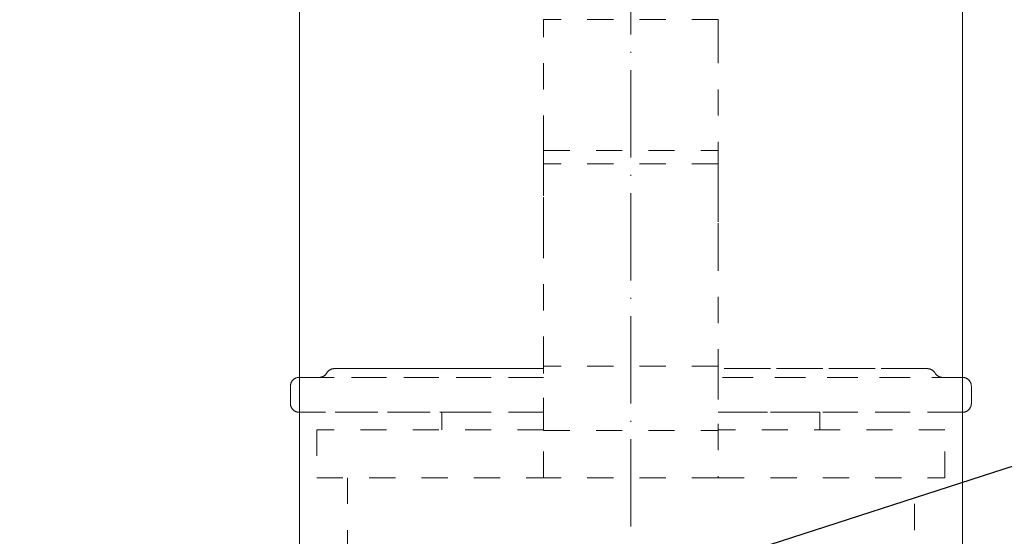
# Model space of a CAD drawing. Header units: millimetres. Extents: x 9824119 to 13672909, y -72394 to 462135.
# Tile 210 of 256: x 10121636 to 10121749, y -1491 to -1432. Entities that reach past the tile are written whole.
import ezdxf
from ezdxf import colors
from ezdxf.entities.mleader import LeaderData, LeaderLine
from ezdxf.math import Vec2, Vec3

# ---------------------------------------------------------------- set-up
doc = ezdxf.new("R2010")
doc.units = ezdxf.units.MM
doc.linetypes.add('ADSK_Осевая', pattern=[14, 10, -2, 0, -2])
doc.linetypes.add('ADSK_Скрыто', pattern=[6, 3, -3])
for name, color, linetype, lineweight in [('A-DETL-HDLN', 7, 'ADSK_Скрыто', 9), ('P-PIPE', 7, 'Continuous', 18), ('P-PIPE-CNTR', 7, 'ADSK_Осевая', 18), ('ОВ', 1, 'Continuous', 60)]:
    doc.layers.add(name, color=color, linetype=linetype, lineweight=lineweight)
doc.styles.add('ISO_1.0', font='isocpeur.ttf')
doc.styles.add('ISOCPEUR', font='isocpeui.ttf')

# ---------------------------------------------------------------- blocks, each defined once
blk = doc.blocks.new('Tecofi_VPI4449-02_Затвор дисковый поворотный с ручкой - Затвор дисковый поворотный с рычагом_VPI 4449-02-V114-В_Этаж 01_Отопление')
at = {"layer": 'A-DETL-HDLN', "color": 1, "true_color": 0xff0000}
for p, q in [((30993.5, -12131.98), (30973.5, -12131.98)), ((30973.5, -12131.98), (30973.5, -12133.98)), ((30993.5, -12133.98), (30993.5, -12131.98)), ((30973.5, -12145.98), (30973.5, -12133.98)), ((30993.5, -12133.98), (30993.5, -12145.98)), ((30973.5, -12145.98), (30973.5, -12146.98)), ((30993.5, -12146.98), (30993.5, -12145.98)), ((30973.5, -12146.98), (30993.5, -12146.98)), ((30973.5, -12148.49), (30973.5, -12146.98)), ((30993.5, -12146.98), (30993.5, -12148.49)), ((30973.5, -12149.91), (30973.5, -12148.49)), ((30993.5, -12148.49), (30973.5, -12148.49)), ((30993.5, -12148.49), (30993.5, -12149.91)), ((30973.5, -12149.91), (30973.5, -12152.16)), ((30993.5, -12152.16), (30993.5, -12149.91)), ((30973.5, -12155.32), (30973.5, -12152.16)), ((30993.5, -12152.16), (30993.5, -12155.32)), ((30973.5, -12157.76), (30973.5, -12155.32)), ((30993.5, -12155.32), (30993.5, -12157.76)), ((30973.5, -12171.3), (30973.5, -12157.76)), ((30993.5, -12157.76), (30993.5, -12171.3)), ((30973.5, -12171.78), (30973.5, -12171.23)), ((30973.5, -12171.3), (30973.5, -12172.52)), ((30993.5, -12171.69), (30973.5, -12171.69)), ((30993.5, -12171.23), (30993.5, -12171.78)), ((30993.5, -12172.52), (30993.5, -12171.3)), ((30973.5, -12178.32), (30973.5, -12172.52)), ((30993.5, -12172.52), (30993.5, -12178.32)), ((30961.84, -12176.98), (30961.84, -12178.98)), ((30973.5, -12176.98), (30961.84, -12176.98)), ((31005.15, -12176.98), (30993.5, -12176.98)), ((31005.15, -12178.98), (31005.15, -12176.98)), ((30973.5, -12184.48), (30973.5, -12178.32)), ((30973.5, -12178.32), (30973.5, -12179.07)), ((30993.5, -12179.07), (30993.5, -12178.32)), ((30993.5, -12178.32), (30993.5, -12184.48)), ((30947.5, -12178.98), (30947.5, -12184.48)), ((30973.5, -12178.98), (30947.5, -12178.98)), ((30973.5, -12179.04), (30973.5, -12179.07)), ((30973.5, -12179.07), (30993.5, -12179.07)), ((31019.49, -12178.98), (30993.5, -12178.98)), ((30993.5, -12179.07), (30993.5, -12179.04)), ((31019.49, -12184.48), (31019.49, -12178.98)), ((30947.5, -12184.48), (30973.5, -12184.48)), ((30951, -12184.48), (30951, -12196.48)), ((30993.5, -12184.48), (30973.5, -12184.48)), ((30993.5, -12184.48), (31019.49, -12184.48)), ((31016, -12196.48), (31016, -12184.48))]:
    blk.add_line(p, q, dxfattribs=at)
at = {"layer": 'A-DETL-HDLN', "color": 1, "true_color": 0xff0000, "flags": 128}
for points in [[(30948.63, -12172.48), (30948.65, -12172.45), (30948.67, -12172.42), (30948.7, -12172.38), (30948.72, -12172.35), (30948.75, -12172.32), (30948.77, -12172.29), (30948.8, -12172.26), (30948.83, -12172.24), (30948.86, -12172.21), (30948.89, -12172.19), (30948.93, -12172.16), (30948.96, -12172.14), (30948.99, -12172.12), (30949.03, -12172.1), (30949.06, -12172.08), (30949.1, -12172.06), (30949.14, -12172.05), (30949.18, -12172.04), (30949.21, -12172.02), (30949.25, -12172.01), (30949.29, -12172), (30949.33, -12172), (30949.37, -12171.99), (30949.41, -12171.99), (30949.45, -12171.98), (30949.49, -12171.98), (30949.5, -12171.98)], [(30973.5, -12171.98), (30972.21, -12171.98), (30970.93, -12171.98), (30969.68, -12171.98), (30968.45, -12171.98), (30967.24, -12171.98), (30966.06, -12171.98), (30964.91, -12171.98), (30963.78, -12171.98), (30962.69, -12171.98), (30961.63, -12171.98), (30960.61, -12171.98), (30959.62, -12171.98), (30958.67, -12171.98), (30957.76, -12171.98), (30956.89, -12171.98), (30956.07, -12171.98), (30955.29, -12171.98), (30954.55, -12171.98), (30953.86, -12171.98), (30953.22, -12171.98), (30952.62, -12171.98), (30952.08, -12171.98), (30951.58, -12171.98), (30951.14, -12171.98), (30950.75, -12171.98), (30950.41, -12171.98), (30950.12, -12171.98), (30949.89, -12171.98), (30949.71, -12171.98), (30949.59, -12171.98), (30949.51, -12171.98), (30949.5, -12171.98)], [(30949.5, -12171.98), (30949.52, -12171.98), (30949.61, -12171.98), (30949.74, -12171.98), (30949.93, -12171.98), (30950.17, -12171.98), (30950.47, -12171.98), (30950.82, -12171.98), (30951.22, -12171.98), (30951.68, -12171.98), (30952.18, -12171.98), (30952.73, -12171.98), (30953.34, -12171.98), (30953.99, -12171.98), (30954.69, -12171.98), (30955.44, -12171.98), (30956.23, -12171.98), (30957.06, -12171.98), (30957.94, -12171.98), (30958.85, -12171.98), (30959.81, -12171.98), (30960.8, -12171.98), (30961.83, -12171.98), (30962.9, -12171.98), (30964, -12171.98), (30965.13, -12171.98), (30966.29, -12171.98), (30967.47, -12171.98), (30968.68, -12171.98), (30969.92, -12171.98), (30971.18, -12171.98), (30972.45, -12171.98)], [(31017.5, -12171.98), (31017.47, -12171.98), (31017.39, -12171.98), (31017.25, -12171.98), (31017.06, -12171.98), (31016.82, -12171.98), (31016.52, -12171.98), (31016.17, -12171.98), (31015.77, -12171.98), (31015.32, -12171.98), (31014.81, -12171.98), (31014.26, -12171.98), (31013.65, -12171.98), (31013, -12171.98), (31012.3, -12171.98), (31011.56, -12171.98), (31010.77, -12171.98), (31009.93, -12171.98), (31009.06, -12171.98), (31008.14, -12171.98), (31007.18, -12171.98), (31006.19, -12171.98), (31005.16, -12171.98), (31004.09, -12171.98), (31003, -12171.98), (31001.87, -12171.98), (31000.71, -12171.98), (30999.52, -12171.98), (30998.31, -12171.98), (30997.07, -12171.98), (30995.82, -12171.98), (30994.54, -12171.98), (30993.5, -12171.98)], [(30994.19, -12171.98), (30995.47, -12171.98), (30996.74, -12171.98), (30997.98, -12171.98), (30999.2, -12171.98), (31000.39, -12171.98), (31001.56, -12171.98), (31002.69, -12171.98), (31003.8, -12171.98), (31004.88, -12171.98), (31005.92, -12171.98), (31006.92, -12171.98), (31007.89, -12171.98), (31008.81, -12171.98), (31009.7, -12171.98), (31010.55, -12171.98), (31011.35, -12171.98), (31012.11, -12171.98), (31012.82, -12171.98), (31013.48, -12171.98), (31014.1, -12171.98), (31014.67, -12171.98), (31015.19, -12171.98), (31015.65, -12171.98), (31016.07, -12171.98), (31016.43, -12171.98), (31016.74, -12171.98), (31017, -12171.98), (31017.21, -12171.98), (31017.36, -12171.98), (31017.45, -12171.98), (31017.49, -12171.98)], [(31017.5, -12171.98), (31017.54, -12171.98), (31017.58, -12171.99), (31017.62, -12171.99), (31017.66, -12172), (31017.7, -12172), (31017.73, -12172.01), (31017.77, -12172.02), (31017.81, -12172.03), (31017.85, -12172.05), (31017.89, -12172.06), (31017.92, -12172.08), (31017.96, -12172.1), (31017.99, -12172.11), (31018.03, -12172.14), (31018.06, -12172.16), (31018.09, -12172.18), (31018.13, -12172.21), (31018.16, -12172.23), (31018.19, -12172.26), (31018.21, -12172.29), (31018.24, -12172.32), (31018.27, -12172.35), (31018.29, -12172.38), (31018.32, -12172.41), (31018.34, -12172.44), (31018.36, -12172.48), (31018.36, -12172.48)], [(30944.48, -12173.9), (30944.48, -12173.86), (30944.49, -12173.82), (30944.5, -12173.78), (30944.51, -12173.75), (30944.52, -12173.71), (30944.53, -12173.67), (30944.54, -12173.63), (30944.56, -12173.59), (30944.57, -12173.56), (30944.59, -12173.52), (30944.61, -12173.49), (30944.63, -12173.45), (30944.65, -12173.42), (30944.68, -12173.39), (30944.7, -12173.35), (30944.73, -12173.32), (30944.75, -12173.29), (30944.78, -12173.27), (30944.81, -12173.24), (30944.84, -12173.21), (30944.87, -12173.19), (30944.9, -12173.16), (30944.94, -12173.14), (30944.97, -12173.12), (30945.01, -12173.1), (30945.04, -12173.08), (30945.08, -12173.07), (30945.11, -12173.05), (30945.15, -12173.04), (30945.19, -12173.02), (30945.23, -12173.01), (30945.27, -12173), (30945.31, -12173), (30945.35, -12172.99), (30945.39, -12172.99), (30945.43, -12172.98), (30945.47, -12172.98), (30945.48, -12172.98)], [(30973.5, -12172.98), (30972.04, -12172.98), (30970.6, -12172.98), (30969.18, -12172.98), (30967.78, -12172.98), (30966.41, -12172.98), (30965.06, -12172.98), (30963.75, -12172.98), (30962.47, -12172.98), (30961.22, -12172.98), (30960, -12172.98), (30958.83, -12172.98), (30957.69, -12172.98), (30956.59, -12172.98), (30955.54, -12172.98), (30954.53, -12172.98), (30953.57, -12172.98), (30952.66, -12172.98), (30951.79, -12172.98), (30950.98, -12172.98), (30950.22, -12172.98), (30949.51, -12172.98), (30948.85, -12172.98), (30948.26, -12172.98), (30947.71, -12172.98), (30947.23, -12172.98), (30946.8, -12172.98), (30946.43, -12172.98), (30946.12, -12172.98), (30945.87, -12172.98), (30945.69, -12172.98), (30945.56, -12172.98), (30945.49, -12172.98), (30945.48, -12172.98)], [(30945.48, -12172.98), (30945.51, -12172.98), (30945.6, -12172.98), (30945.75, -12172.98), (30945.96, -12172.98), (30946.23, -12172.98), (30946.57, -12172.98), (30946.96, -12172.98), (30947.41, -12172.98), (30947.91, -12172.98), (30948.48, -12172.98), (30949.1, -12172.98), (30949.77, -12172.98), (30950.5, -12172.98), (30951.28, -12172.98), (30952.12, -12172.98), (30953, -12172.98), (30953.93, -12172.98), (30954.91, -12172.98), (30955.94, -12172.98), (30957.01, -12172.98), (30958.12, -12172.98), (30959.27, -12172.98), (30960.46, -12172.98), (30961.69, -12172.98), (30962.95, -12172.98), (30964.25, -12172.98), (30965.58, -12172.98), (30966.93, -12172.98), (30968.31, -12172.98), (30969.72, -12172.98), (30971.15, -12172.98), (30972.6, -12172.98)], [(30947.76, -12172.98), (30947.8, -12172.98), (30947.84, -12172.98), (30947.88, -12172.98), (30947.92, -12172.97), (30947.96, -12172.96), (30948, -12172.95), (30948.04, -12172.94), (30948.08, -12172.93), (30948.12, -12172.92), (30948.15, -12172.9), (30948.19, -12172.89), (30948.23, -12172.87), (30948.26, -12172.85), (30948.3, -12172.83), (30948.33, -12172.81), (30948.36, -12172.78), (30948.39, -12172.76), (30948.42, -12172.73), (30948.45, -12172.71), (30948.48, -12172.68), (30948.51, -12172.65), (30948.54, -12172.62), (30948.56, -12172.59), (30948.58, -12172.56), (30948.61, -12172.52), (30948.63, -12172.49), (30948.63, -12172.48)], [(31021.52, -12172.98), (31021.49, -12172.98), (31021.39, -12172.98), (31021.24, -12172.98), (31021.03, -12172.98), (31020.76, -12172.98), (31020.43, -12172.98), (31020.04, -12172.98), (31019.59, -12172.98), (31019.08, -12172.98), (31018.51, -12172.98), (31017.89, -12172.98), (31017.22, -12172.98), (31016.49, -12172.98), (31015.71, -12172.98), (31014.88, -12172.98), (31013.99, -12172.98), (31013.06, -12172.98), (31012.08, -12172.98), (31011.05, -12172.98), (31009.98, -12172.98), (31008.87, -12172.98), (31007.72, -12172.98), (31006.53, -12172.98), (31005.3, -12172.98), (31004.04, -12172.98), (31002.74, -12172.98), (31001.42, -12172.98), (31000.06, -12172.98), (30998.68, -12172.98), (30997.27, -12172.98), (30995.85, -12172.98), (30994.4, -12172.98), (30993.5, -12172.98)], [(30994, -12172.98), (30995.46, -12172.98), (30996.89, -12172.98), (30998.3, -12172.98), (30999.69, -12172.98), (31001.05, -12172.98), (31002.39, -12172.98), (31003.69, -12172.98), (31004.96, -12172.98), (31006.2, -12172.98), (31007.4, -12172.98), (31008.57, -12172.98), (31009.69, -12172.98), (31010.77, -12172.98), (31011.81, -12172.98), (31012.8, -12172.98), (31013.74, -12172.98), (31014.64, -12172.98), (31015.49, -12172.98), (31016.28, -12172.98), (31017.03, -12172.98), (31017.72, -12172.98), (31018.35, -12172.98), (31018.93, -12172.98), (31019.45, -12172.98), (31019.92, -12172.98), (31020.33, -12172.98), (31020.67, -12172.98), (31020.96, -12172.98), (31021.19, -12172.98), (31021.36, -12172.98), (31021.47, -12172.98), (31021.51, -12172.98)], [(31018.36, -12172.48), (31018.38, -12172.52), (31018.41, -12172.55), (31018.43, -12172.58), (31018.45, -12172.61), (31018.48, -12172.64), (31018.51, -12172.67), (31018.53, -12172.7), (31018.56, -12172.73), (31018.59, -12172.76), (31018.63, -12172.78), (31018.66, -12172.8), (31018.69, -12172.83), (31018.73, -12172.85), (31018.76, -12172.87), (31018.8, -12172.88), (31018.83, -12172.9), (31018.87, -12172.92), (31018.91, -12172.93), (31018.95, -12172.94), (31018.98, -12172.95), (31019.02, -12172.96), (31019.06, -12172.97), (31019.1, -12172.97), (31019.14, -12172.98), (31019.18, -12172.98), (31019.22, -12172.98), (31019.23, -12172.98)], [(31021.52, -12172.98), (31021.56, -12172.98), (31021.6, -12172.99), (31021.64, -12172.99), (31021.68, -12173), (31021.71, -12173), (31021.75, -12173.01), (31021.79, -12173.02), (31021.83, -12173.03), (31021.87, -12173.05), (31021.91, -12173.06), (31021.94, -12173.08), (31021.98, -12173.1), (31022.01, -12173.11), (31022.05, -12173.14), (31022.08, -12173.16), (31022.11, -12173.18), (31022.14, -12173.21), (31022.18, -12173.23), (31022.2, -12173.26), (31022.23, -12173.29), (31022.26, -12173.32), (31022.29, -12173.35), (31022.31, -12173.38), (31022.34, -12173.41), (31022.36, -12173.44), (31022.38, -12173.48), (31022.4, -12173.51), (31022.42, -12173.55), (31022.43, -12173.58), (31022.45, -12173.62), (31022.46, -12173.66), (31022.47, -12173.7), (31022.48, -12173.73), (31022.49, -12173.77), (31022.5, -12173.81), (31022.51, -12173.85), (31022.51, -12173.89)], [(30945.48, -12176.98), (30945.44, -12176.98), (30945.4, -12176.98), (30945.36, -12176.98), (30945.32, -12176.97), (30945.28, -12176.96), (30945.24, -12176.95), (30945.2, -12176.94), (30945.16, -12176.93), (30945.12, -12176.92), (30945.09, -12176.9), (30945.05, -12176.89), (30945.02, -12176.87), (30944.98, -12176.85), (30944.95, -12176.83), (30944.91, -12176.81), (30944.88, -12176.78), (30944.85, -12176.76), (30944.82, -12176.73), (30944.79, -12176.71), (30944.76, -12176.68), (30944.73, -12176.65), (30944.71, -12176.62), (30944.68, -12176.59), (30944.66, -12176.56), (30944.64, -12176.52), (30944.61, -12176.49), (30944.6, -12176.45), (30944.58, -12176.42), (30944.56, -12176.38), (30944.55, -12176.35), (30944.53, -12176.31), (30944.52, -12176.27), (30944.51, -12176.23), (30944.5, -12176.19), (30944.49, -12176.15), (30944.49, -12176.11), (30944.48, -12176.07)], [(31022.51, -12176.06), (31022.51, -12176.1), (31022.5, -12176.14), (31022.5, -12176.18), (31022.49, -12176.22), (31022.48, -12176.26), (31022.47, -12176.3), (31022.45, -12176.34), (31022.44, -12176.37), (31022.42, -12176.41), (31022.4, -12176.44), (31022.38, -12176.48), (31022.36, -12176.51), (31022.34, -12176.55), (31022.32, -12176.58), (31022.29, -12176.61), (31022.27, -12176.64), (31022.24, -12176.67), (31022.21, -12176.7), (31022.18, -12176.73), (31022.15, -12176.75), (31022.12, -12176.78), (31022.09, -12176.8), (31022.06, -12176.82), (31022.02, -12176.85), (31021.99, -12176.86), (31021.95, -12176.88), (31021.92, -12176.9), (31021.88, -12176.91), (31021.84, -12176.93), (31021.8, -12176.94), (31021.76, -12176.95), (31021.73, -12176.96), (31021.69, -12176.97), (31021.65, -12176.97), (31021.61, -12176.98), (31021.57, -12176.98), (31021.53, -12176.98), (31021.52, -12176.98)], [(30964.61, -12176.98), (30963.3, -12176.98), (30962.03, -12176.98), (30960.79, -12176.98), (30959.59, -12176.98), (30958.43, -12176.98), (30957.3, -12176.98), (30956.22, -12176.98), (30955.19, -12176.98), (30954.19, -12176.98), (30953.25, -12176.98), (30952.35, -12176.98), (30951.5, -12176.98), (30950.71, -12176.98), (30949.97, -12176.98), (30949.28, -12176.98), (30948.64, -12176.98), (30948.06, -12176.98), (30947.54, -12176.98), (30947.07, -12176.98), (30946.67, -12176.98), (30946.32, -12176.98), (30946.03, -12176.98), (30945.8, -12176.98), (30945.63, -12176.98), (30945.53, -12176.98), (30945.48, -12176.98)], [(30945.48, -12176.98), (30945.51, -12176.98), (30945.6, -12176.98), (30945.75, -12176.98), (30945.96, -12176.98), (30946.23, -12176.98), (30946.57, -12176.98), (30946.96, -12176.98), (30947.41, -12176.98), (30947.91, -12176.98), (30948.48, -12176.98), (30949.1, -12176.98), (30949.77, -12176.98), (30950.5, -12176.98), (30951.28, -12176.98), (30952.12, -12176.98), (30953, -12176.98), (30953.93, -12176.98), (30954.91, -12176.98), (30955.94, -12176.98), (30957.01, -12176.98), (30958.12, -12176.98), (30959.27, -12176.98), (30960.46, -12176.98), (30961.69, -12176.98), (30962.95, -12176.98), (30964.25, -12176.98), (30965.58, -12176.98), (30966.93, -12176.98), (30968.31, -12176.98), (30969.72, -12176.98), (30971.15, -12176.98), (30972.6, -12176.98), (30973.5, -12176.98)], [(30993.5, -12176.98), (30994.96, -12176.98), (30996.4, -12176.98), (30997.82, -12176.98), (30999.21, -12176.98), (31000.58, -12176.98), (31001.93, -12176.98), (31003.24, -12176.98), (31004.53, -12176.98), (31005.78, -12176.98), (31006.99, -12176.98), (31008.17, -12176.98), (31009.3, -12176.98), (31010.4, -12176.98), (31011.45, -12176.98), (31012.46, -12176.98), (31013.42, -12176.98), (31014.34, -12176.98), (31015.2, -12176.98), (31016.02, -12176.98), (31016.78, -12176.98), (31017.49, -12176.98), (31018.14, -12176.98), (31018.74, -12176.98), (31019.28, -12176.98), (31019.77, -12176.98), (31020.19, -12176.98), (31020.56, -12176.98), (31020.87, -12176.98), (31021.12, -12176.98), (31021.31, -12176.98), (31021.44, -12176.98), (31021.5, -12176.98), (31021.52, -12176.98)], [(31021.52, -12176.98), (31021.49, -12176.98), (31021.39, -12176.98), (31021.24, -12176.98), (31021.03, -12176.98), (31020.76, -12176.98), (31020.43, -12176.98), (31020.04, -12176.98), (31019.59, -12176.98), (31019.08, -12176.98), (31018.51, -12176.98), (31017.89, -12176.98), (31017.22, -12176.98), (31016.49, -12176.98), (31015.71, -12176.98), (31014.88, -12176.98), (31013.99, -12176.98), (31013.06, -12176.98), (31012.08, -12176.98), (31011.05, -12176.98), (31009.98, -12176.98), (31008.87, -12176.98), (31007.72, -12176.98), (31006.53, -12176.98), (31005.3, -12176.98), (31004.04, -12176.98), (31002.74, -12176.98)]]:
    blk.add_lwpolyline(points, dxfattribs=at)
at = {"layer": 'P-PIPE', "color": 1, "true_color": 0xff0000}
for p, q in [((30945.49, -12172.98), (30945.48, -12172.98)), ((30945.48, -12172.98), (30945.51, -12172.98)), ((31021.52, -12172.98), (31021.49, -12172.98)), ((30944.48, -12173.98), (30944.48, -12175.98)), ((31022.52, -12175.98), (31022.52, -12173.98)), ((30945.48, -12176.98), (30945.51, -12176.98)), ((31021.52, -12176.98), (31021.49, -12176.98)), ((31021.5, -12176.98), (31021.52, -12176.98))]:
    blk.add_line(p, q, dxfattribs=at)
at = {"layer": 'P-PIPE', "color": 1, "true_color": 0xff0000, "flags": 128}
for points in [[(30944.48, -12173.98), (30944.48, -12173.94), (30944.48, -12173.9), (30944.48, -12173.86), (30944.49, -12173.82), (30944.5, -12173.78), (30944.51, -12173.75), (30944.52, -12173.71), (30944.53, -12173.67), (30944.54, -12173.63), (30944.56, -12173.59), (30944.57, -12173.56), (30944.59, -12173.52), (30944.61, -12173.49), (30944.63, -12173.45), (30944.65, -12173.42), (30944.68, -12173.39), (30944.7, -12173.35), (30944.73, -12173.32), (30944.75, -12173.29), (30944.78, -12173.27), (30944.81, -12173.24), (30944.84, -12173.21), (30944.87, -12173.19), (30944.9, -12173.16), (30944.94, -12173.14), (30944.97, -12173.12), (30945.01, -12173.1), (30945.04, -12173.08), (30945.08, -12173.07), (30945.11, -12173.05), (30945.15, -12173.04), (30945.19, -12173.02), (30945.23, -12173.01), (30945.27, -12173), (30945.31, -12173), (30945.35, -12172.99), (30945.39, -12172.99), (30945.43, -12172.98), (30945.47, -12172.98), (30945.48, -12172.98)], [(31021.52, -12172.98), (31021.56, -12172.98), (31021.6, -12172.99), (31021.64, -12172.99), (31021.68, -12173), (31021.71, -12173), (31021.75, -12173.01), (31021.79, -12173.02), (31021.83, -12173.03), (31021.87, -12173.05), (31021.91, -12173.06), (31021.94, -12173.08), (31021.98, -12173.1), (31022.01, -12173.11), (31022.05, -12173.14), (31022.08, -12173.16), (31022.11, -12173.18), (31022.14, -12173.21), (31022.18, -12173.23), (31022.2, -12173.26), (31022.23, -12173.29), (31022.26, -12173.32), (31022.29, -12173.35), (31022.31, -12173.38), (31022.34, -12173.41), (31022.36, -12173.44), (31022.38, -12173.48), (31022.4, -12173.51), (31022.42, -12173.55), (31022.43, -12173.58), (31022.45, -12173.62), (31022.46, -12173.66), (31022.47, -12173.7), (31022.48, -12173.73), (31022.49, -12173.77), (31022.5, -12173.81), (31022.51, -12173.85), (31022.51, -12173.89), (31022.51, -12173.93), (31022.52, -12173.97), (31022.52, -12173.98)], [(30945.48, -12176.98), (30945.44, -12176.98), (30945.4, -12176.98), (30945.36, -12176.98), (30945.32, -12176.97), (30945.28, -12176.96), (30945.24, -12176.95), (30945.2, -12176.94), (30945.16, -12176.93), (30945.12, -12176.92), (30945.09, -12176.9), (30945.05, -12176.89), (30945.02, -12176.87), (30944.98, -12176.85), (30944.95, -12176.83), (30944.91, -12176.81), (30944.88, -12176.78), (30944.85, -12176.76), (30944.82, -12176.73), (30944.79, -12176.71), (30944.76, -12176.68), (30944.73, -12176.65), (30944.71, -12176.62), (30944.68, -12176.59), (30944.66, -12176.56), (30944.64, -12176.52), (30944.61, -12176.49), (30944.6, -12176.45), (30944.58, -12176.42), (30944.56, -12176.38), (30944.55, -12176.35), (30944.53, -12176.31), (30944.52, -12176.27), (30944.51, -12176.23), (30944.5, -12176.19), (30944.49, -12176.15), (30944.49, -12176.11), (30944.48, -12176.07), (30944.48, -12176.03), (30944.48, -12175.99), (30944.48, -12175.98)], [(31022.52, -12175.98), (31022.52, -12176.02), (31022.51, -12176.06), (31022.51, -12176.1), (31022.5, -12176.14), (31022.5, -12176.18), (31022.49, -12176.22), (31022.48, -12176.26), (31022.47, -12176.3), (31022.45, -12176.34), (31022.44, -12176.37), (31022.42, -12176.41), (31022.4, -12176.44), (31022.38, -12176.48), (31022.36, -12176.51), (31022.34, -12176.55), (31022.32, -12176.58), (31022.29, -12176.61), (31022.27, -12176.64), (31022.24, -12176.67), (31022.21, -12176.7), (31022.18, -12176.73), (31022.15, -12176.75), (31022.12, -12176.78), (31022.09, -12176.8), (31022.06, -12176.82), (31022.02, -12176.85), (31021.99, -12176.86), (31021.95, -12176.88), (31021.92, -12176.9), (31021.88, -12176.91), (31021.84, -12176.93), (31021.8, -12176.94), (31021.76, -12176.95), (31021.73, -12176.96), (31021.69, -12176.97), (31021.65, -12176.97), (31021.61, -12176.98), (31021.57, -12176.98), (31021.53, -12176.98), (31021.52, -12176.98)]]:
    blk.add_lwpolyline(points, dxfattribs=at)
blk = doc.blocks.new('_None')

msp = doc.modelspace()

# ---------------------------------------------------------------- linework, layer by layer
at = {"layer": 'P-PIPE', "color": 1, "true_color": 0xff0000}
for p, q in [((10121667.99, 228.78), (10121667.99, -1546.22)), ((10121743.99, -1546.22), (10121743.99, 228.78))]:
    msp.add_line(p, q, dxfattribs=at)
at = {"layer": 'P-PIPE-CNTR', "color": 1, "true_color": 0xff0000}
msp.add_line((10121705.99, -1546.22), (10121705.99, 228.78), dxfattribs=at)

# ---------------------------------------------------------------- block references
at = {"layer": 'A-DETL-HDLN', "color": 1, "true_color": 0xff0000}
msp.add_blockref('Tecofi_VPI4449-02_Затвор дисковый поворотный с ручкой - Затвор дисковый поворотный с рычагом_VPI 4449-02-V114-В_Этаж 01_Отопление', (10090722.49, 10700.26), dxfattribs=at)

# ---------------------------------------------------------------- texts
at = {"char_height": 300, "attachment_point": 1, "style": 'ISOCPEUR'}
for s, insert, width in [('\\pi13638.10589;{\\fISOCPEUR|b0|i0|c204|p34;\\H1.66667x;\\L\\C7;\\P\\pi10874.35036;\\H1.1x;Общие указания\\l\\P\\pi13638.10589;\\P\\pi-900,l1200,t1200;\\H0.72727x;1.^IПроект выполнен на основании задания заказчика и задания на проектирование архитектурно-строительных чертежей.\\P2.^IПроект соответствует действующим нормам :\\P\\pl900,t900;\\fSymbol|b0|i0|c2|p18;·^I\\fISOCPEUR|b0|i0|c204|p34;КМК 2. 04.05-97* "Отопление, вентиляция и кондиционирование воздуха".\\P\\fSymbol|b0|i0|c2|p18;·^I\\fISOCPEUR|b0|i0|c204|p34;ШНК 2.08.02-09* "Общественные здания и сооружение" \\P\\fSymbol|b0|i0|c2|p18;·^I\\fISOCPEUR|b0|i0|c204|p34;КМК 2.01.01-94 "Климатические и физико-геологические данные для проектирования".\\P\\fSymbol|b0|i0|c2|p18;·^I\\fISOCPEUR|b0|i0|c204|p34;КМК 2.01.04-97* "Строительная теплотехника".\\P\\fSymbol|b0|i0|c2|p18;·^I\\fISOCPEUR|b0|i0|c204|p34;ГОСТ 21.602-2003 "Правила выполнения рабочей документации отопления, вентиляции и кондиционирования".\\P\\fSymbol|b0|i0|c2|p18;·^I\\fISOCPEUR|b0|i0|c204|p34;ШНК \\fISOCPEUR|b0|i0|c186|p34;2.01.02-04\\fISOCPEUR|b0|i0|c204|p34; - \\fISOCPEUR|b0|i0|c186|p34;"\\fISOCPEUR|b0|i0|c204|p34;Пожарная безопасность зданий и сооружений\\fISOCPEUR|b0|i0|c186|p34;"\\fISOCPEUR|b0|i0|c204|p34;;\\P\\pl1200,t1200;3.^I  Расчетные параметры наружного воздуха для проектирования отопления, вентиляции и кондиционирования воздуха приняты по КМК 2.01.01-94.\\P\\pi-300,l300,tz;      Для проектирования отопления, вентиляции и кондиционирования воздуха: \\P\\pl1500,t1500;-^IХолодный  период  года Тн\\fISOCPEUR|b0|i0|c186|p34;=-14.0°C\\fISOCPEUR|b0|i0|c204|p34;; I=-12,4 кДж/кг (Парам. Б);\\P-^IТеплый  период  года Тн=33°C; I=55,7 кДж/кг  (Парам. А);\\P-^IТеплый  период  года Тн=37,5°C; I=65,2 кДж/кг (Парам. Б);\\P-^IСкорость ветра  - V=1,6 м/сек - холодный период;\\P-^IСкорость ветра  - V=1,9 м/сек - теплый  период;\\P-^IПродолжительность отопительного периода  Zот.пер.=129суток;\\P-^IСредняя температура отопительного периода  tот.пер.=2,7°C;\\P-^IБарометрическое давление в районе строительства Рбар=950 Гпа.\\P\\pi600,l0,tz;\\P\\pi11458.1097;\\LТЕПЛОСНАБЖЕНИЕ\\P\\pi13638.10589;\\l\\P\\pi0;\\C0;В качестве источника тепла выбран установленный во дворе здания тепловой насос, рассчитанный на работу в температурном режиме 40–30 °C.^J^JСистема отопления спроектирована как двухтрубная, в ней используются напольный фанкойл.\\P^JОсновным источником тепла является тепловой насос. \\P^JОсновное охлаждение осуществляется с помощью\\Pтепловых насосов. Для отвода конденсата, образующегося в фанкойлах, предусмотрены дренажные трубы. Основные водосточные и обратные трубы выполнены из полипропилена. \\P\\pi600;^JОсновные подающие и обратные трубы выполнены из полипропилена. Слив воды из системы осуществляется через регулировочный узел. Для снижения теплопотерь через трубы выполнены работы по теплоизоляции.\\C7; \\P\\pi12278.10827;\\LОТОПЛЕНИЕ\\l\\P\\pi0;  Для достижения  комфортных условий в зимнее время и компенсации теплопотерь в помещениях установлены \\C0;фанкойл\\C7;ы обеспечивающие в помещениях нормируемую температуру воздуха:\\P\\pi-300,l1500,t1500;-^IКабинет врача +20°C.\\P-^IЗал       +22°C.\\P-^IФизиотерапия     +21°C.\\P\\pi0,l0,tz;   На каждом приборе предусматривается устанавка термостатического клапана и запорного крана. Рекомендуется применить трубопроводы стабильные полипропиленовые. Система теплоснабжения \\C0;фанкойл\\C7;ов двухтрубная с принудительной циркуляцией, горизонтальная. Удаление воздуха осуществляется из воздухоспускных кранов установленных в \\C0;фанкойл\\C7;ах. Все монтажные и наладочные работы проводить в соответствии с нормативными документами и инструкциям фирм-изготовителя.}', (9986122.19, 27067.08), 27276.2118), ('{\\fISOCPEUR|b0|i0|c204|p34;\\C7;^I\\A1;\\L\\P\\pi10515.36534;\\H1.33333x;ВЕНТИЛЯЦИЯ\\P\\pi0;\\l^IВ здании предусмотрена приточно-вытяжная вентиляция с естественным и \\Pмеханическим побуждением, для функционально различных и конструктивно раздельных групп \\Pпомещений.   ^I  \\P^IТакже предусматривается естественная вентиляция с удалением и поступлением воздуха через окна и двери.\\P^IУдаление воздуха из помещений производится с помощью вытяжных решеток.\\P^IМатериал воздуховодов - тонколистовая оцинкованная сталь по ГОСТ 14918-80.\\P^IВоздуховоды систем вытяжной вентиляции выполняются класса "Н" (нормально плотный).\\P^IМонтаж систем вентиляции выполнить в соответствии с \\A0;КМК 3.05.01.-9\\A1;7\\P\\A0;\\L\\P\\pi12075.36144;\\P\\pi7995.37164;ПРИМЕЧАНИЯ (ТЕПЛОСНАБЖЕНИЕ)\\P\\pi-900,l900,t900;\\l1.^IЧертеж читать совместно со спецификацией и с другими разделами проекта.\\P2.^IМонтаж оборудования и трубопроводов производить в соответствии с местными \\P\\pi0;действующими нормами и правилами, и требованиями завода-изготовителя оборудования.\\P\\pi-900;3.^IТрубопроводы системы теплоснабжения радиаторов приняты полипропиленовыми.\\P4.^IНа планах и схемах указаны наружный диаметр и толщина стенки полипропиленовых \\P\\pi0;трубопроводов.\\P\\pi-900;5.^IПриборы и трубопроводы нанесены условно.\\P6.^IУклон трубопроводов выполнить согласно схемам в сторону ближайшего вертикального \\P\\pi0;стояка.\\P\\pi-900;7.^IВсе отметки указаны от уровня пола этажа. \\P8.^IКрепить трубу в штробе каждые 2 метра.\\P9.^IТрубопроводы отопления, прокладываемые в полу покрыть трубчатой тепловой изоляцией \\P\\pi0;из вспученного полителена "Isocom" толщиной 9 мм.\\P\\pi-900;10.^IДиаметры запорно-регулирующей арматуры и фильтров соответствуют диаметру \\P\\pi0;трубопроводов, если не указано иное.\\P\\pi3390,l600,tz;\\P\\pi5455.37799,l0;\\LПРИМЕЧАНИЯ (ВЕНТИЛЯЦИЯ И КОНДИЦИОНИРОВАНИЕ)\\l\\P\\pi-900,l900,t900;1.^IВентиляционные системы показаны условно.\\P2.^IЧертеж читать совместно со спецификацией и остальными разделами проекта \\P3.^IВсе неплотности при пересечении инженерными коммуникациями огнестойких стен, \\P\\pi0;перекрытий и перегородок заделать материалами, соответствующими по степени \\Pогнестойкости пересекаемым ограждениям.\\P\\pi-900;4.^IВ сан-узлах двери не оборудованные переточными решетками, предусмотреть с \\P\\pi0;подрезкой дверного полотна, высота щели не менее 20 мм. Если конструкция дверей не \\Pпозволяет предусмотреть щели в нижней части, то необходимо выполнить установку \\Pжалюзийной решетки в нижней половине двери.\\P\\pi-900;5.^IРазместить все приборы для измерения температуры, давления и скорости потока в \\P\\pi0;доступных местах с прямыми секциями труб или воздуховодов наверху или внизу, \\Pсогласно рекомендациям завода изготовителя для точности показаний.\\P\\pi-900;6.^IУстановить расположение диффузоров, отдушин и вентиляционных решеток согласно \\P\\pi0;архитектурным планам потолка, освещения и другим деталям/узлам потолка и \\Pвыполнить незначительные изменения для обеспечения соответствия.\\P\\pi-900;7.^IМонтаж оборудования выполнить в соответствии с местными нормами и правилами, а \\P\\pi0;так же требованиями завода-изготовителя оборудования \\P\\pi-900;8.^IВсе отметки оборудований даны от пола этажа.\\P}', (10015733.61, 26003.42), 24350.7239)]:
    msp.add_mtext(s, dxfattribs=dict(at, insert=insert, width=width))

# ---------------------------------------------------------------- leaders
at = {"layer": 'ОВ', "color": 7, "lineweight": 25}
ml = msp.add_multileader_mtext('Standard', dxfattribs=at)
ml.set_content('{\\C0;ЦИРКУЛЯЦИОННЫЙ НАСОС \\P\\C256;0.50 кВт 10 M \\A1;\\C1;5куб/ч, \\A0;\\C256; }', color=7, style='ISO_1.0')
ml.set_leader_properties(linetype='Continuous', lineweight=25)
ml.set_arrow_properties(name='NONE')
ml.build(insert=Vec2(0, 0))
ml.multileader.update_dxf_attribs({"has_dogleg": 0, "text_left_attachment_type": 6, "text_right_attachment_type": 6, "dogleg_length": 0.36, "arrow_head_size": 0.321})
ctx = ml.context
ctx.base_point, ctx.char_height, ctx.arrow_head_size, ctx.landing_gap_size, ctx.plane_origin = Vec3(10124039.56, -743.8), 356.2085, 0.321, 1.37, Vec3(10131190.69, 493.26)
ctx.left_attachment, ctx.right_attachment, ctx.text_align_type = 6, 6, 1
notes = []
notes.append((ctx, [(0, (1, 1, 0), (10124039.2, -743.8), (1, 0), 0.36, [(1, [(10119042.6, -1952.35), (10119363.59, -1939.27), (10119684.09, -1962.27), (10119974.09, -1962.27), (10120264.53, -1962.27)], 0, [])])]))
ctx.mtext.insert, ctx.mtext.width, ctx.mtext.defined_height, ctx.mtext.alignment, ctx.mtext.flow_direction = Vec3(10126854.98, -280.73), 8131.4804, 1492.2, 2, 5
for ctx, leaders in notes:
    for number, flags, end, landing, length, lines in leaders:
        leader = LeaderData()
        leader.index, (leader.has_last_leader_line, leader.has_dogleg_vector, leader.attachment_direction) = number, flags
        leader.last_leader_point, leader.dogleg_vector, leader.dogleg_length = Vec3(end), Vec3(landing), length
        for number, points, colour, breaks in lines:
            line = LeaderLine()
            line.index, line.vertices, line.color, line.breaks = number, Vec3.list(points), colors.encode_raw_color(colour), breaks
            leader.lines.append(line)
        ctx.leaders.append(leader)

doc.saveas('drawing.dxf')
